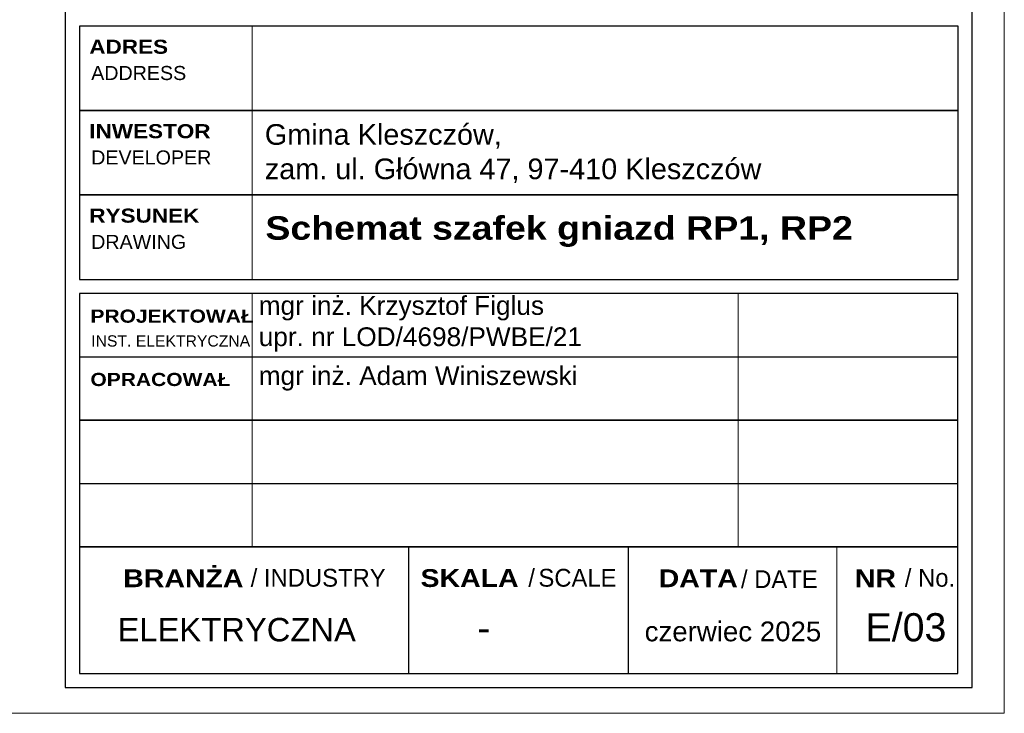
# Model space of a CAD drawing. Header units: millimetres. Extents: x 730 to 10409, y 1134 to 11940.
# Tile 18 of 49: x 3906 to 4956, y 5082 to 5821. Entities that reach past the tile are written whole.
import ezdxf

# ---------------------------------------------------------------- set-up
doc = ezdxf.new("R2010")
doc.units = ezdxf.units.MM
for name, color, linetype in [('_0', 7, 'Continuous'), ('A_opisy_ramka', 7, 'Continuous'), ('A_ramka', 7, 'Continuous')]:
    doc.layers.add(name, color=color, linetype=linetype)
doc.layers.add('Schematy elektryka', color=7, linetype='Continuous', lineweight=9)
doc.styles.add('GENERATED_STYLE_2', font='txt')
doc.styles.add('GENERATED_STYLE_6', font='txt')

# ---------------------------------------------------------------- blocks, each defined once
blk = doc.blocks.new('A$C39696395')
at = {"layer": 'A_ramka', "linetype": 'Continuous', "lineweight": 13}
blk.add_line((184.2, 0), (184.2, 270), dxfattribs=at)
at = {"layer": 'A_ramka'}
for points in [[(0, 180), (936.7, 180), (936.7, 270), (0, 270)], [(0, 90), (936.7, 90), (936.7, 180), (0, 180)], [(0, 0), (936.7, 0), (936.7, 90), (0, 90)]]:
    blk.add_lwpolyline(points, close=True, dxfattribs=at)
at = {"layer": 'A_opisy_ramka', "linetype": 'Continuous', "lineweight": 13, "char_height": 15, "attachment_point": 7}
for s, insert, style in [('{\\fArial Black|b1|i0|c238|p34;ADRES}', (10.6, 240.3), 'GENERATED_STYLE_6'), ('{\\fArial|b0|i0|c238|p34;ADDRESS}', (12.6, 212.3), 'GENERATED_STYLE_2'), ('{\\fArial Black|b1|i0|c238|p34;INWESTOR}', (10.6, 150.3), 'GENERATED_STYLE_6'), ('{\\fArial|b0|i0|c238|p34;DEVELOPER}', (12.6, 122.3), 'GENERATED_STYLE_2'), ('{\\fArial Black|b1|i0|c238|p34;RYSUNEK}', (10.6, 60.3), 'GENERATED_STYLE_6'), ('{\\fArial|b0|i0|c238|p34;DRAWING}', (12.6, 32.3), 'GENERATED_STYLE_2')]:
    blk.add_mtext(s, dxfattribs=dict(at, insert=insert, style=style))

msp = doc.modelspace()

# ---------------------------------------------------------------- linework, layer by layer
at = {"layer": 'A_ramka', "linetype": 'Continuous', "lineweight": 13}
for p, q in [((4153.52, 5394.37), (4153.52, 5529.41)), ((4672.01, 5394.37), (4672.01, 5529.41)), ((4153.52, 5259.33), (4153.52, 5394.37)), ((4672.01, 5259.33), (4672.01, 5394.37)), ((3969.29, 5259.33), (4906.25, 5259.33)), ((4776.95, 5124.29), (4776.95, 5259.33))]:
    msp.add_line(p, q, dxfattribs=at)
at = {"layer": 'A_ramka'}
for p, q in [((3969.29, 5461.89), (4906.25, 5461.89)), ((3969.29, 5326.85), (4906.25, 5326.85)), ((4320.65, 5124.29), (4320.65, 5259.33)), ((4554.89, 5124.29), (4554.89, 5259.33))]:
    msp.add_line(p, q, dxfattribs=at)
msp.add_lwpolyline([(4921.25, 6113.24), (3954.29, 6113.24), (3954.29, 5409.38), (3954.29, 5409.38), (3954.29, 5109.29), (4921.25, 5109.29), (4921.25, 6113.24)], dxfattribs=at)
for points in [[(3969.29, 5394.37), (4906.25, 5394.37), (4906.25, 5529.41), (3969.29, 5529.41)], [(3969.29, 5259.33), (4906.25, 5259.33), (4906.25, 5394.37), (3969.29, 5394.37)], [(3969.29, 5124.29), (4906.25, 5124.29), (4906.25, 5259.33), (3969.29, 5259.33)]]:
    msp.add_lwpolyline(points, close=True, dxfattribs=at)
at = {"layer": 'Schematy elektryka'}
msp.add_lwpolyline([(755.65, 8051.85), (4955.65, 8051.85), (4955.65, 5081.85), (755.65, 5081.85)], close=True, dxfattribs=at)

# ---------------------------------------------------------------- block references
at = {"layer": 'A_ramka', "xscale": 1.000304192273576, "yscale": 1.000304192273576, "zscale": 1.000304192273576}
msp.add_blockref('A$C39696395', (3969.29, 5544.41), dxfattribs=at)

# ---------------------------------------------------------------- texts
at = {"layer": '_0', "insert": (4009.97, 5158.14), "char_height": 25, "attachment_point": 7, "style": 'GENERATED_STYLE_2'}
msp.add_mtext('{\\fArial|b0|i0|c238|p34;ELEKTRYCZNA}', dxfattribs=at)
at = {"layer": '_0', "linetype": 'Continuous', "lineweight": 13, "insert": (4563.93, 5158.3), "char_height": 21.0915, "attachment_point": 7, "style": 'GENERATED_STYLE_2'}
msp.add_mtext('{\\fArial|b0|i0|c238|p34; czerwiec 2025}', dxfattribs=at)
at = {"layer": 'A_opisy_ramka', "linetype": 'Continuous', "lineweight": 13, "attachment_point": 7}
for s, insert, char_height, style in [('{\\fArial|b0|i0|c238|p32;Gmina Kleszczów,\\Pzam. ul. Główna 47, 97-410 Kleszczów}', (4167.06, 5647.2), 22, 'GENERATED_STYLE_6'), ('{\\fArial|b0|i0|c238|p34;mgr inż. Krzysztof Figlus\\Pupr\\fArial|b0|i0|c0|p34;. n\\fArial|b0|i0|c238|p34;r\\fArial|b0|i0|c0|p34; LOD/4698/PWBE/21}', (4160.57, 5467.29), 20, 'GENERATED_STYLE_2'), ('{\\fArial Black|b1|i0|c238|p34;PROJEKTOWAŁ}', (3981.08, 5498.08), 14.0043, 'GENERATED_STYLE_6'), ('{\\fArial|b0|i0|c238|p34;INST. ELEKTRYCZNA}', (3981.94, 5472.67), 12, 'GENERATED_STYLE_2'), ('{\\fArial|b0|i0|c238|p34;mgr i\\fArial|b0|i0|c0|p34;n\\fArial|b0|i0|c238|p34;ż\\fArial|b0|i0|c0|p34;. \\fArial|b0|i0|c238|p34;Adam Winiszewski}', (4160.57, 5425.85), 20, 'GENERATED_STYLE_2'), ('{\\fArial Black|b1|i0|c238|p34;OPRACOWAŁ}', (3981.08, 5430.56), 14.0043, 'GENERATED_STYLE_6'), ('/ INDUSTRY', (4152.02, 5216.58), 18.988, 'GENERATED_STYLE_2'), ('{/ DATE}', (4674.84, 5215.1), 18.988, 'GENERATED_STYLE_2'), ('/ No.', (4849.58, 5216.58), 18.988, 'GENERATED_STYLE_2'), ('{\\fArial Black|b1|i0|c238|p34;BRANŻA}', (4016.09, 5216.28), 18.9881, 'GENERATED_STYLE_6'), ('{\\fArial Black|b1|i0|c238|p34;SKALA}', (4333.11, 5216.28), 18.9881, 'GENERATED_STYLE_6'), ('/{\\H0.5268x; }SCALE', (4448.07, 5216.58), 18.9881, 'GENERATED_STYLE_2'), ('{\\fArial Black|b1|i0|c0|p34;DATA}', (4587.06, 5216.28), 18.9881, 'GENERATED_STYLE_6'), ('{\\fArial Black|b1|i0|c238|p34;NR}', (4796.29, 5216.28), 18.9881, 'GENERATED_STYLE_6'), ('{\\fArial|b0|i0|c238|p34;E/03}', (4807.63, 5158.15), 30.0091, 'GENERATED_STYLE_2'), ('{\\fArial|b0|i0|c238|p34;-}', (4393.65, 5158.15), 30.0091, 'GENERATED_STYLE_2')]:
    msp.add_mtext(s, dxfattribs=dict(at, insert=insert, char_height=char_height, style=style))
at = {"layer": 'A_opisy_ramka', "linetype": 'Continuous', "lineweight": 13, "insert": (4167.68, 5579.05), "char_height": 25, "width": 696.4644, "attachment_point": 7, "style": 'GENERATED_STYLE_6'}
msp.add_mtext('{\\fArial Black|b1|i0|c238|p34;Schemat szafek gniazd RP1, RP2}', dxfattribs=at)

doc.saveas('drawing.dxf')
